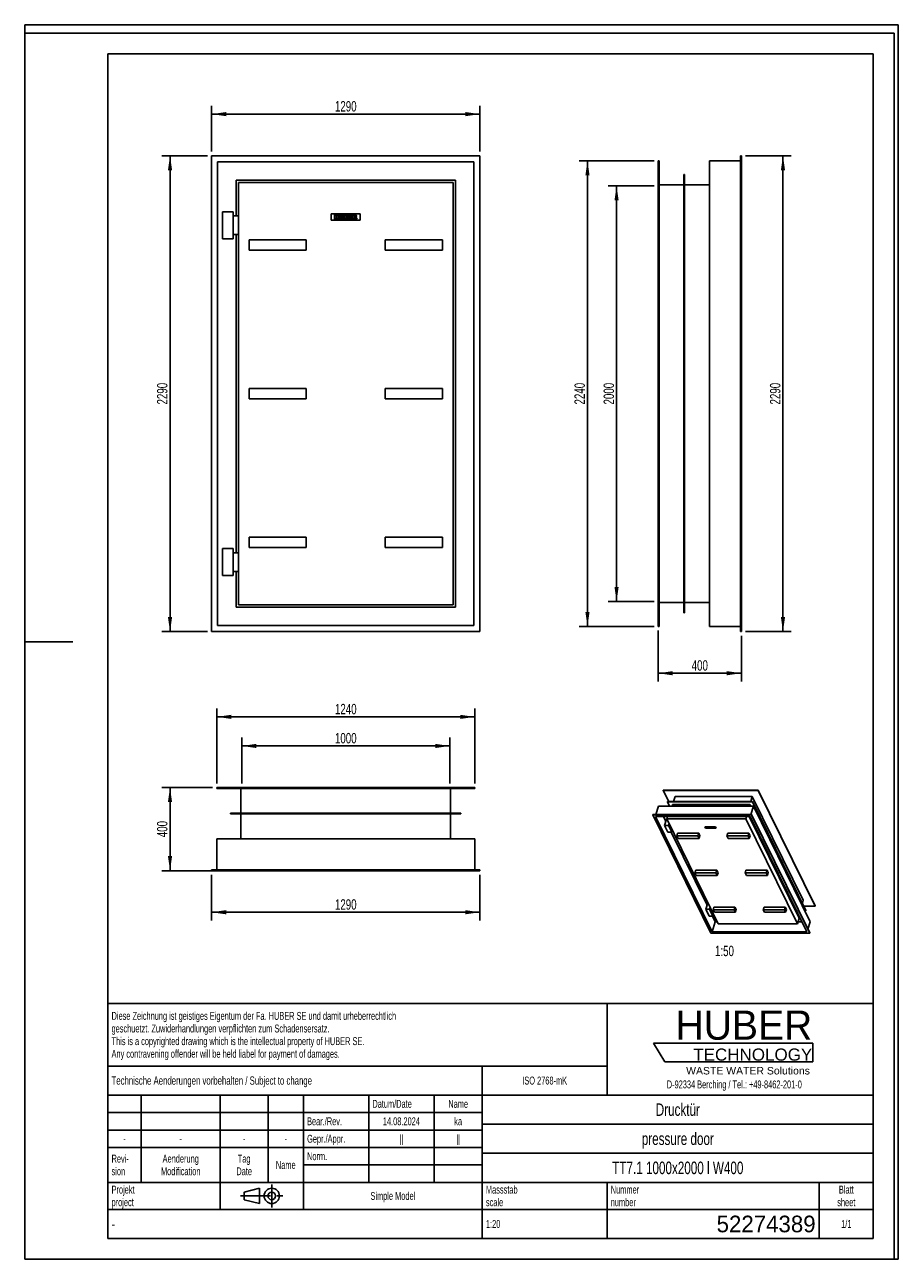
# Model space of a CAD drawing. Header units: millimetres. Extents: x 0 to 4200, y 0 to 5940.
import ezdxf

# ---------------------------------------------------------------- set-up
doc = ezdxf.new("R2010")
doc.units = ezdxf.units.MM
doc.header["$LTSCALE"] = 387.2
doc.linetypes.add('CENTER', pattern=[0.6, 0.375, -0.075, 0.075, -0.075])
doc.layers.get('0').update_dxf_attribs({"linetype": 'CONTINUOUS'})
for name, color, linetype in [('007_CURVES', 7, 'CONTINUOUS'), ('050_DIMENSIONING', 7, 'CONTINUOUS'), ('052_SYMBOLS', 7, 'CONTINUOUS'), ('053_NOTES', 7, 'CONTINUOUS'), ('HUBER_Logo_BL0', 7, 'CONTINUOUS')]:
    doc.layers.add(name, color=color, linetype=linetype)
doc.styles.get("Standard").update_dxf_attribs({"font": 'txt', "width": 0.7})
doc.styles.add('TEXTSTYLE_2', font='txt')
doc.styles.add('TEXTSTYLE_3', font='arial.ttf')
doc.styles.add('TEXTSTYLE_4', font='txt', dxfattribs={"width": 0.8})
doc.styles.add('TEXTSTYLE_5', font='txt')
doc.dimstyles.new('DIMSTYLE_1', dxfattribs={"dimtxt": 50, "dimasz": 70, "dimexe": 2, "dimexo": 1, "dimtad": 1, "dimdec": 1, "dimtxsty": 'Standard', "dimblk": '_FILLED', "dimblk1": '_FILLED', "dimblk2": '_FILLED', "dimcen": 0.09, "dimazin": 2, "dimtp": 0.8, "dimtm": 0.8, "dimtfac": 1, "dimtdec": 1, "dimtofl": 0, "dimtmove": 0, "dimatfit": 3, "dimldrblk": '_FILLED', "dimfxl": 1, "dimtolj": 1, "dimarcsym": 0})
doc.dimstyles.new('DIMSTYLE_2', dxfattribs={"dimtxt": 50, "dimasz": 70, "dimexe": 2, "dimexo": 1, "dimtad": 1, "dimdec": 1, "dimtxsty": 'Standard', "dimblk": '_FILLED', "dimblk1": '_FILLED', "dimblk2": '_FILLED', "dimcen": 0.09, "dimazin": 2, "dimtp": 1.2, "dimtm": 1.2, "dimtfac": 1, "dimtdec": 1, "dimtofl": 0, "dimtmove": 0, "dimatfit": 3, "dimldrblk": '_FILLED', "dimfxl": 1, "dimtolj": 1, "dimarcsym": 0})
doc.dimstyles.new('DIMSTYLE_3', dxfattribs={"dimtxt": 50, "dimasz": 70, "dimexe": 2, "dimexo": 1, "dimtad": 1, "dimdec": 1, "dimtxsty": 'Standard', "dimblk": '_FILLED', "dimblk1": '_FILLED', "dimblk2": '_FILLED', "dimcen": 0.09, "dimazin": 2, "dimtp": 0.5, "dimtm": 0.5, "dimtfac": 1, "dimtdec": 1, "dimtofl": 0, "dimtmove": 0, "dimatfit": 3, "dimldrblk": '_FILLED', "dimfxl": 1, "dimtolj": 1, "dimarcsym": 0})
doc.dimstyles.new('DIMSTYLE_4', dxfattribs={"dimtxt": 50, "dimasz": 70, "dimexe": 2, "dimexo": 1, "dimtad": 1, "dimdec": 1, "dimtxsty": 'Standard', "dimblk": '_FILLED', "dimblk1": '_FILLED', "dimblk2": '_FILLED', "dimcen": 0.09, "dimazin": 2, "dimtp": 2, "dimtm": 2, "dimtfac": 1, "dimtdec": 1, "dimtofl": 0, "dimtmove": 0, "dimatfit": 3, "dimldrblk": '_FILLED', "dimfxl": 1, "dimtolj": 1, "dimarcsym": 0})

# ---------------------------------------------------------------- blocks, each defined once
blk = doc.blocks.new('HUBER_LOGO_BL0', base_point=(3411.6, 1009.5))
at = {"layer": 'HUBER_Logo_BL0', "color": 5, "linetype": 'Continuous'}
for p, q in [((3788.5, 1040.5), (3023.5, 1040.5)), ((3023.5, 1040.5), (3077.5, 950.5)), ((3788.5, 1040.5), (3788.5, 950.5)), ((3077.5, 950.5), (3788.5, 950.5))]:
    blk.add_line(p, q, dxfattribs=at)
at = {"layer": 'HUBER_Logo_BL0', "color": 2, "linetype": 'Continuous', "attachment_point": 3, "line_spacing_factor": 0.78}
for s, insert, char_height, width, style in [('HUBER\\P\\fArial;\\H58.5;TECHNOLOGY ', (3786.3, 1196.7), 140.4, 775.343, 'TEXTSTYLE_2'), ('WASTE WATER Solutions', (3775.2, 925.3), 36, 594.067, 'TEXTSTYLE_3')]:
    blk.add_mtext(s, dxfattribs=dict(at, insert=insert, char_height=char_height, width=width, style=style))
at = {"layer": 'HUBER_Logo_BL0', "color": 2, "linetype": 'Continuous', "insert": (3411.6, 860.4), "char_height": 38, "width": 1621.786, "attachment_point": 2, "line_spacing_factor": 0.96}
blk.add_mtext('D-92334 Berching / Tel.: +49-8462-201-0', dxfattribs=at)
blk = doc.blocks.new('_FILLED')
at = {"color": 0, "linetype": 'ByBlock'}
blk.add_solid([(0, 0), (-1, 0.143), (-1, -0.143)], dxfattribs=at)
blk = doc.blocks.new('*D1')
at = {"layer": '050_DIMENSIONING', "color": 2, "linetype": 'Continuous', "transparency": 16777216}
for p, q in [((1043.6, 2289.8), (1043.6, 2509.8)), ((2043.6, 2289.8), (2043.6, 2509.8)), ((1043.6, 2469.8), (1543.6, 2469.8)), ((2043.6, 2469.8), (1543.6, 2469.8))]:
    blk.add_line(p, q, dxfattribs=at)
at = {"layer": '050_DIMENSIONING', "color": 2, "linetype": 'Continuous', "transparency": 16777216, "xscale": 70, "yscale": 70, "zscale": 70, "rotation": 180}
blk.add_blockref('_FILLED', (1043.6, 2469.8), dxfattribs=at)
at = {"layer": '050_DIMENSIONING', "color": 2, "linetype": 'Continuous', "transparency": 16777216, "xscale": 70, "yscale": 70, "zscale": 70}
blk.add_blockref('_FILLED', (2043.6, 2469.8), dxfattribs=at)
at = {"layer": '050_DIMENSIONING', "color": 2, "linetype": 'Continuous', "transparency": 16777216, "insert": (1543.6, 2532.3), "char_height": 50, "width": 219.643, "attachment_point": 2, "line_spacing_factor": 0.9}
blk.add_mtext('1000', dxfattribs=at)
blk = doc.blocks.new('*D2')
at = {"layer": '050_DIMENSIONING', "color": 2, "linetype": 'Continuous', "transparency": 16777216}
for p, q in [((898.6, 1849.8), (898.6, 1629.8)), ((2188.6, 1849.8), (2188.6, 1629.8)), ((898.6, 1669.8), (1543.6, 1669.8)), ((2188.6, 1669.8), (1543.6, 1669.8))]:
    blk.add_line(p, q, dxfattribs=at)
at = {"layer": '050_DIMENSIONING', "color": 2, "linetype": 'Continuous', "transparency": 16777216, "xscale": 70, "yscale": 70, "zscale": 70, "rotation": 180}
blk.add_blockref('_FILLED', (898.6, 1669.8), dxfattribs=at)
at = {"layer": '050_DIMENSIONING', "color": 2, "linetype": 'Continuous', "transparency": 16777216, "xscale": 70, "yscale": 70, "zscale": 70}
blk.add_blockref('_FILLED', (2188.6, 1669.8), dxfattribs=at)
at = {"layer": '050_DIMENSIONING', "color": 2, "linetype": 'Continuous', "transparency": 16777216, "insert": (1543.6, 1732.3), "char_height": 50, "width": 219.643, "attachment_point": 2, "line_spacing_factor": 0.9}
blk.add_mtext('1290', dxfattribs=at)
blk = doc.blocks.new('*D3')
at = {"layer": '050_DIMENSIONING', "color": 2, "linetype": 'Continuous', "transparency": 16777216}
for p, q in [((903.6, 2269.8), (658.6, 2269.8)), ((698.6, 2269.8), (698.6, 2069.8)), ((698.6, 1869.8), (698.6, 2069.8)), ((1058.6, 1869.8), (658.6, 1869.8))]:
    blk.add_line(p, q, dxfattribs=at)
at = {"layer": '050_DIMENSIONING', "color": 2, "linetype": 'Continuous', "transparency": 16777216, "xscale": 70, "yscale": 70, "zscale": 70}
for p, rotation in [((698.6, 2269.8), 90), ((698.6, 1869.8), 270)]:
    blk.add_blockref('_FILLED', p, dxfattribs=dict(at, rotation=rotation))
at = {"layer": '050_DIMENSIONING', "color": 2, "linetype": 'Continuous', "transparency": 16777216, "insert": (636.1, 2069.8), "char_height": 50, "width": 176.786, "attachment_point": 2, "rotation": 90, "line_spacing_factor": 0.9}
blk.add_mtext('400', dxfattribs=at)
blk = doc.blocks.new('*D4')
at = {"layer": '050_DIMENSIONING', "color": 2, "linetype": 'Continuous', "transparency": 16777216}
for p, q in [((3045.6, 3024.8), (3045.6, 2779.8)), ((3445.6, 2999.8), (3445.6, 2779.8)), ((3045.6, 2819.8), (3245.6, 2819.8)), ((3445.6, 2819.8), (3245.6, 2819.8))]:
    blk.add_line(p, q, dxfattribs=at)
at = {"layer": '050_DIMENSIONING', "color": 2, "linetype": 'Continuous', "transparency": 16777216, "xscale": 70, "yscale": 70, "zscale": 70, "rotation": 180}
blk.add_blockref('_FILLED', (3045.6, 2819.8), dxfattribs=at)
at = {"layer": '050_DIMENSIONING', "color": 2, "linetype": 'Continuous', "transparency": 16777216, "xscale": 70, "yscale": 70, "zscale": 70}
blk.add_blockref('_FILLED', (3445.6, 2819.8), dxfattribs=at)
at = {"layer": '050_DIMENSIONING', "color": 2, "linetype": 'Continuous', "transparency": 16777216, "insert": (3245.6, 2882.3), "char_height": 50, "width": 176.786, "attachment_point": 2, "line_spacing_factor": 0.9}
blk.add_mtext('400', dxfattribs=at)
blk = doc.blocks.new('*D5')
at = {"layer": '050_DIMENSIONING', "color": 2, "linetype": 'Continuous', "transparency": 16777216}
for p, q in [((3025.6, 5164.8), (2805.6, 5164.8)), ((2845.6, 5164.8), (2845.6, 4164.8)), ((2845.6, 3164.8), (2845.6, 4164.8)), ((3025.6, 3164.8), (2805.6, 3164.8))]:
    blk.add_line(p, q, dxfattribs=at)
at = {"layer": '050_DIMENSIONING', "color": 2, "linetype": 'Continuous', "transparency": 16777216, "xscale": 70, "yscale": 70, "zscale": 70}
for p, rotation in [((2845.6, 5164.8), 90), ((2845.6, 3164.8), 270)]:
    blk.add_blockref('_FILLED', p, dxfattribs=dict(at, rotation=rotation))
at = {"layer": '050_DIMENSIONING', "color": 2, "linetype": 'Continuous', "transparency": 16777216, "insert": (2783.1, 4164.8), "char_height": 50, "width": 235.714, "attachment_point": 2, "rotation": 90, "line_spacing_factor": 0.9}
blk.add_mtext('2000', dxfattribs=at)
blk = doc.blocks.new('*D6')
at = {"layer": '050_DIMENSIONING', "color": 2, "linetype": 'Continuous', "transparency": 16777216}
for p, q in [((878.6, 5309.8), (658.6, 5309.8)), ((698.6, 5309.8), (698.6, 4164.8)), ((698.6, 3019.8), (698.6, 4164.8)), ((878.6, 3019.8), (658.6, 3019.8))]:
    blk.add_line(p, q, dxfattribs=at)
at = {"layer": '050_DIMENSIONING', "color": 2, "linetype": 'Continuous', "transparency": 16777216, "xscale": 70, "yscale": 70, "zscale": 70}
for p, rotation in [((698.6, 5309.8), 90), ((698.6, 3019.8), 270)]:
    blk.add_blockref('_FILLED', p, dxfattribs=dict(at, rotation=rotation))
at = {"layer": '050_DIMENSIONING', "color": 2, "linetype": 'Continuous', "transparency": 16777216, "insert": (636.1, 4164.8), "char_height": 50, "width": 235.714, "attachment_point": 2, "rotation": 90, "line_spacing_factor": 0.9}
blk.add_mtext('2290', dxfattribs=at)
blk = doc.blocks.new('*D7')
at = {"layer": '050_DIMENSIONING', "color": 2, "linetype": 'Continuous', "transparency": 16777216}
for p, q in [((898.6, 5329.8), (898.6, 5549.8)), ((2188.6, 5329.8), (2188.6, 5549.8)), ((898.6, 5509.8), (1543.6, 5509.8)), ((2188.6, 5509.8), (1543.6, 5509.8))]:
    blk.add_line(p, q, dxfattribs=at)
at = {"layer": '050_DIMENSIONING', "color": 2, "linetype": 'Continuous', "transparency": 16777216, "xscale": 70, "yscale": 70, "zscale": 70, "rotation": 180}
blk.add_blockref('_FILLED', (898.6, 5509.8), dxfattribs=at)
at = {"layer": '050_DIMENSIONING', "color": 2, "linetype": 'Continuous', "transparency": 16777216, "xscale": 70, "yscale": 70, "zscale": 70}
blk.add_blockref('_FILLED', (2188.6, 5509.8), dxfattribs=at)
at = {"layer": '050_DIMENSIONING', "color": 2, "linetype": 'Continuous', "transparency": 16777216, "insert": (1543.6, 5572.3), "char_height": 50, "width": 219.643, "attachment_point": 2, "line_spacing_factor": 0.9}
blk.add_mtext('1290', dxfattribs=at)
blk = doc.blocks.new('*D8')
at = {"layer": '050_DIMENSIONING', "color": 2, "linetype": 'Continuous', "transparency": 16777216}
for p, q in [((3025.6, 5284.8), (2665.6, 5284.8)), ((2705.6, 5284.8), (2705.6, 4164.8)), ((2705.6, 3044.8), (2705.6, 4164.8)), ((3025.6, 3044.8), (2665.6, 3044.8))]:
    blk.add_line(p, q, dxfattribs=at)
at = {"layer": '050_DIMENSIONING', "color": 2, "linetype": 'Continuous', "transparency": 16777216, "xscale": 70, "yscale": 70, "zscale": 70}
for p, rotation in [((2705.6, 5284.8), 90), ((2705.6, 3044.8), 270)]:
    blk.add_blockref('_FILLED', p, dxfattribs=dict(at, rotation=rotation))
at = {"layer": '050_DIMENSIONING', "color": 2, "linetype": 'Continuous', "transparency": 16777216, "insert": (2643.1, 4164.8), "char_height": 50, "width": 235.714, "attachment_point": 2, "rotation": 90, "line_spacing_factor": 0.9}
blk.add_mtext('2240', dxfattribs=at)
blk = doc.blocks.new('*D9')
at = {"layer": '050_DIMENSIONING', "color": 2, "linetype": 'Continuous', "transparency": 16777216}
for p, q in [((923.6, 2289.8), (923.6, 2649.8)), ((2163.6, 2289.8), (2163.6, 2649.8)), ((923.6, 2609.8), (1543.6, 2609.8)), ((2163.6, 2609.8), (1543.6, 2609.8))]:
    blk.add_line(p, q, dxfattribs=at)
at = {"layer": '050_DIMENSIONING', "color": 2, "linetype": 'Continuous', "transparency": 16777216, "xscale": 70, "yscale": 70, "zscale": 70, "rotation": 180}
blk.add_blockref('_FILLED', (923.6, 2609.8), dxfattribs=at)
at = {"layer": '050_DIMENSIONING', "color": 2, "linetype": 'Continuous', "transparency": 16777216, "xscale": 70, "yscale": 70, "zscale": 70}
blk.add_blockref('_FILLED', (2163.6, 2609.8), dxfattribs=at)
at = {"layer": '050_DIMENSIONING', "color": 2, "linetype": 'Continuous', "transparency": 16777216, "insert": (1543.6, 2672.3), "char_height": 50, "width": 219.643, "attachment_point": 2, "line_spacing_factor": 0.9}
blk.add_mtext('1240', dxfattribs=at)
blk = doc.blocks.new('*D10')
at = {"layer": '050_DIMENSIONING', "color": 2, "linetype": 'Continuous', "transparency": 16777216}
for p, q in [((3465.6, 5309.8), (3685.6, 5309.8)), ((3645.6, 5309.8), (3645.6, 4164.8)), ((3645.6, 3019.8), (3645.6, 4164.8)), ((3465.6, 3019.8), (3685.6, 3019.8))]:
    blk.add_line(p, q, dxfattribs=at)
at = {"layer": '050_DIMENSIONING', "color": 2, "linetype": 'Continuous', "transparency": 16777216, "xscale": 70, "yscale": 70, "zscale": 70}
for p, rotation in [((3645.6, 5309.8), 90), ((3645.6, 3019.8), 270)]:
    blk.add_blockref('_FILLED', p, dxfattribs=dict(at, rotation=rotation))
at = {"layer": '050_DIMENSIONING', "color": 2, "linetype": 'Continuous', "transparency": 16777216, "insert": (3583.1, 4164.8), "char_height": 50, "width": 235.714, "attachment_point": 2, "rotation": 90, "line_spacing_factor": 0.9}
blk.add_mtext('2290', dxfattribs=at)
blk = doc.blocks.new('PROJEKTIONSMETHODE_1_BL1', base_point=(1140, 305))
at = {"color": 2, "linetype": 'CENTER'}
for p, q in [((1187.7, 360), (1187.7, 250)), ((1037.3, 305), (1242.7, 305))]:
    blk.add_line(p, q, dxfattribs=at)
at = {"color": 2, "linetype": 'Continuous'}
for p, q in [((1055.7, 323.3), (1129, 341.7)), ((1055.7, 286.7), (1055.7, 323.3)), ((1129, 268.3), (1129, 341.7)), ((1055.7, 286.7), (1129, 268.3))]:
    blk.add_line(p, q, dxfattribs=at)
for radius in [36.7, 18.3]:
    blk.add_circle((1187.7, 305), radius, dxfattribs=at)
blk = doc.blocks.new('*T13')
at = {"color": 3, "linetype": 'Continuous'}
for p, q in [((0, 0), (3680, 0)), ((0, 0), (0, -1130)), ((2400, 0), (2400, -440)), ((3680, 0), (3680, -1130)), ((0, -300), (2400, -300)), ((1800, -300), (1800, -1130)), ((0, -440), (3680, -440)), ((160, -440), (160, -860)), ((540, -440), (540, -990)), ((770, -440), (770, -860)), ((940, -440), (940, -990)), ((1254, -440), (1254, -860)), ((1568, -440), (1568, -860)), ((0, -524), (1800, -524)), ((1800, -580), (3680, -580)), ((0, -608), (1800, -608)), ((0, -692), (1800, -692)), ((1800, -720), (3680, -720)), ((940, -776), (1800, -776)), ((0, -860), (3680, -860)), ((2400, -860), (2400, -1130)), ((3420, -860), (3420, -1130)), ((0, -990), (3680, -990)), ((0, -1130), (3680, -1130))]:
    blk.add_line(p, q, dxfattribs=at)
at = {"layer": '052_SYMBOLS', "color": 2, "linetype": 'Continuous', "line_spacing_factor": 0.96}
for s, insert, char_height, width, attachment_point in [('Diese Zeichnung ist geistiges Eigentum der Fa. HUBER SE und damit urheberrechtlich \\Pgeschuetzt. Zuwiderhandlungen verpflichten zum Schadensersatz.\\PThis is a copyrighted drawing which is the intellectual property of HUBER SE.\\PAny contravening offender will be held liabel for payment of damages.', (17.5, -39.8), 38, 4429.714, 1), ('Technische Aenderungen vorbehalten / Subject to change', (17.5, -350), 40, 3049.524, 1), ('ISO 2768-mK', (2100, -351), 38, 665.905, 2), ('Datum/Date', (1271.5, -463), 38, 584.476, 1), ('Name', (1684, -463), 38, 253.333, 2), ('Drucktür', (2740, -480), 60, 686.857, 2), ('Bear./Rev.', (957.5, -547), 38, 544.667, 1), ('14.08.2024', (1411, -547), 38, 562.762, 2), ('ka', (1684, -547), 38, 123.048, 2), ('-', (80, -631), 38, 68.762, 2), ('-', (350, -631), 38, 68.762, 2), ('-', (655, -631), 38, 68.762, 2), ('-', (855, -631), 38, 68.762, 2), ('Gepr./Appr.', (957.5, -631), 38, 598.952, 1), ('||', (1411, -631), 38, 101.333, 2), ('||', (1684, -631), 38, 101.333, 2), ('pressure door', (2740, -620), 60, 1120, 2), ('Revi-\\Psion', (17.5, -726.6), 38, 276.857, 1), ('Aenderung\\PModification', (350, -726.6), 38, 606.19, 2), ('Tag\\PDate', (655, -726.6), 38, 235.238, 2), ('Name', (855, -757), 38, 253.333, 2), ('Norm. ', (957.5, -715), 38, 351.048, 1), ('TT7.1 1000x2000 l W400', (2740, -760), 60, 2062.857, 2), ('Projekt\\Pproject', (17.5, -875.6), 38, 367.333, 1), ('Massstab\\Pscale', (1817.5, -875.6), 38, 448.762, 1), ('Nummer\\Pnumber', (2417.5, -875.6), 38, 372.762, 1), ('Blatt\\Psheet', (3550, -875.6), 38, 275.048, 2), ('Simple Model', (1370, -906), 38, 656.857, 2), ('1:20', (1817.5, -1041), 38, 204.476, 1), ('1/1', (3550, -1041), 38, 159.238, 2)]:
    blk.add_mtext(s, dxfattribs=dict(at, insert=insert, char_height=char_height, width=width, attachment_point=attachment_point))
for s, insert, char_height, width, attachment_point, style in [('-', (17.5, -1035), 50, 36.667, 1, 'TEXTSTYLE_4'), ('52274389', (3402.5, -1020), 80, 1186.667, 3, 'TEXTSTYLE_5')]:
    blk.add_mtext(s, dxfattribs=dict(at, insert=insert, char_height=char_height, width=width, attachment_point=attachment_point, style=style))

msp = doc.modelspace()

# ---------------------------------------------------------------- linework, layer by layer
at = {"color": 7, "linetype": 'Continuous'}
for p, q in [((0, 5940), (4200, 5940)), ((0, 0), (0, 5940)), ((0, 5940), (4200, 5940)), ((0, 0), (0, 5940)), ((4200, 0), (4200, 5940)), ((4200, 0), (4200, 5940)), ((898.57, 5309.79), (898.57, 3019.79)), ((2188.57, 5309.79), (898.57, 5309.79)), ((2188.57, 3019.79), (2188.57, 5309.79)), ((3445.61, 5309.79), (3441.61, 5309.79)), ((3441.61, 5309.79), (3441.61, 3019.79)), ((3445.61, 5309.79), (3445.61, 3019.79)), ((927.57, 5280.79), (927.57, 3048.79)), ((2159.57, 5280.79), (927.57, 5280.79)), ((2159.57, 3048.79), (2159.57, 5280.79)), ((3045.61, 3044.79), (3045.61, 5284.79)), ((3049.61, 5284.79), (3045.61, 5284.79)), ((3049.61, 3044.79), (3049.61, 5284.79)), ((3441.61, 5284.79), (3291.61, 5284.79)), ((3291.61, 5284.79), (3291.61, 3044.79)), ((1016.57, 5191.79), (1016.57, 5019.79)), ((2070.57, 5191.79), (1016.57, 5191.79)), ((1027.57, 5180.79), (1027.57, 3148.79)), ((2059.57, 5180.79), (1027.57, 5180.79)), ((2059.57, 3148.79), (2059.57, 5180.79)), ((2070.57, 3137.79), (2070.57, 5191.79)), ((3168.61, 5168.79), (3049.61, 5168.79)), ((3172.61, 5218.79), (3168.61, 5218.79)), ((3168.61, 5218.79), (3168.61, 3110.79)), ((3172.61, 3110.79), (3172.61, 5218.79)), ((3291.61, 5168.79), (3172.61, 5168.79)), ((1001.57, 5039.79), (951.57, 5039.79)), ((951.57, 5039.79), (951.57, 4909.79)), ((1001.57, 4909.79), (1001.57, 5039.79)), ((1001.57, 5019.79), (1027.57, 5019.79)), ((951.57, 4909.79), (1001.57, 4909.79)), ((1001.57, 4929.79), (1027.57, 4929.79)), ((1016.57, 4929.79), (1016.57, 3399.79)), ((1078.57, 4854.79), (1078.57, 4904.79)), ((1078.57, 4904.79), (1353.57, 4904.79)), ((1353.57, 4854.79), (1353.57, 4904.79)), ((1733.57, 4854.79), (1733.57, 4904.79)), ((1733.57, 4904.79), (2008.57, 4904.79)), ((2008.57, 4854.79), (2008.57, 4904.79)), ((1078.57, 4854.79), (1353.57, 4854.79)), ((1733.57, 4854.79), (2008.57, 4854.79)), ((1078.57, 4189.79), (1078.57, 4139.79)), ((1353.57, 4189.79), (1078.57, 4189.79)), ((1353.57, 4139.79), (1353.57, 4189.79)), ((2008.57, 4189.79), (1733.57, 4189.79)), ((1733.57, 4189.79), (1733.57, 4139.79)), ((2008.57, 4139.79), (2008.57, 4189.79)), ((1078.57, 4139.79), (1353.57, 4139.79)), ((1733.57, 4139.79), (2008.57, 4139.79)), ((1078.57, 3474.79), (1078.57, 3424.79)), ((1353.57, 3474.79), (1078.57, 3474.79)), ((1353.57, 3424.79), (1353.57, 3474.79)), ((2008.57, 3474.79), (1733.57, 3474.79)), ((1733.57, 3474.79), (1733.57, 3424.79)), ((2008.57, 3424.79), (2008.57, 3474.79)), ((1001.57, 3419.79), (951.57, 3419.79)), ((951.57, 3419.79), (951.57, 3289.79)), ((1001.57, 3289.79), (1001.57, 3419.79)), ((1001.57, 3399.79), (1027.57, 3399.79)), ((1078.57, 3424.79), (1353.57, 3424.79)), ((1733.57, 3424.79), (2008.57, 3424.79)), ((951.57, 3289.79), (1001.57, 3289.79)), ((1001.57, 3309.79), (1027.57, 3309.79)), ((1016.57, 3309.79), (1016.57, 3137.79)), ((1027.57, 3148.79), (2059.57, 3148.79)), ((3049.61, 3160.79), (3168.61, 3160.79)), ((3172.61, 3160.79), (3291.61, 3160.79)), ((1016.57, 3137.79), (2070.57, 3137.79)), ((3168.61, 3110.79), (3172.61, 3110.79)), ((927.57, 3048.79), (2159.57, 3048.79)), ((3045.61, 3044.79), (3049.61, 3044.79)), ((3291.61, 3044.79), (3441.61, 3044.79)), ((898.57, 3019.79), (2188.57, 3019.79)), ((3445.61, 3019.79), (3441.61, 3019.79)), ((923.57, 2269.79), (2163.57, 2269.79)), ((923.57, 2265.79), (923.57, 2269.79)), ((923.57, 2265.79), (2163.57, 2265.79)), ((1039.57, 2146.79), (1039.57, 2265.79)), ((2047.57, 2146.79), (2047.57, 2265.79)), ((2163.57, 2265.79), (2163.57, 2269.79)), ((3069.88, 2256.05), (3070.26, 2257.31)), ((3070.26, 2257.31), (3527.11, 2257.31)), ((3526.72, 2256.05), (3527.11, 2257.31)), ((3800.43, 1700.35), (3527.11, 2257.31)), ((3096.23, 2202.36), (3069.88, 2256.05)), ((3069.88, 2256.05), (3526.72, 2256.05)), ((3090.34, 2201.1), (3090.72, 2202.36)), ((3100.58, 2180.23), (3090.34, 2201.1)), ((3090.34, 2201.1), (3498.55, 2201.1)), ((3090.72, 2202.36), (3498.94, 2202.36)), ((3119.09, 2202.36), (3126.77, 2227.21)), ((3126.77, 2227.21), (3498.14, 2227.21)), ((3490.46, 2202.36), (3498.14, 2227.21)), ((3743.15, 1727.93), (3498.14, 2227.21)), ((3498.55, 2201.1), (3498.94, 2202.36)), ((3498.55, 2201.1), (3755.76, 1676.96)), ((3756.15, 1678.22), (3498.94, 2202.36)), ((3526.72, 2256.05), (3800.04, 1699.09)), ((989.57, 2142.79), (989.57, 2146.79)), ((989.57, 2146.79), (2097.57, 2146.79)), ((989.57, 2142.79), (2097.57, 2142.79)), ((1039.57, 2023.79), (1039.57, 2142.79)), ((2047.57, 2023.79), (2047.57, 2142.79)), ((2097.57, 2142.79), (2097.57, 2146.79)), ((3019.27, 2138.19), (3019.66, 2139.44)), ((3494.93, 2139.44), (3019.66, 2139.44)), ((3033.84, 2139.44), (3046.44, 2180.23)), ((3046.44, 2180.23), (3503.29, 2180.23)), ((3112.25, 2180.23), (3114.86, 2188.67)), ((3114.86, 2188.67), (3486.23, 2188.67)), ((3483.62, 2180.23), (3486.23, 2188.67)), ((3490.37, 2180.23), (3486.23, 2188.67)), ((3490.69, 2139.44), (3503.29, 2180.23)), ((3494.54, 2138.19), (3494.93, 2139.44)), ((3774.34, 1570.05), (3494.93, 2139.44)), ((3776.61, 1623.27), (3503.29, 2180.23)), ((3019.27, 2138.19), (3298.69, 1568.8)), ((3494.54, 2138.19), (3019.27, 2138.19)), ((3487.39, 2130.98), (3033.49, 2130.98)), ((3033.49, 2130.98), (3305.84, 1576.01)), ((3071.08, 2130.98), (3082.85, 2107)), ((3086.27, 2118.06), (3076.58, 2086.72)), ((3076.58, 2086.72), (3092.45, 2054.4)), ((3095, 2086.72), (3076.58, 2086.72)), ((3086.95, 2118.06), (3086.27, 2118.06)), ((3090.22, 2130.98), (3086.51, 2118.96)), ((3086.51, 2118.96), (3334.45, 1613.72)), ((3466.72, 2118.96), (3086.51, 2118.96)), ((3097.83, 2095.88), (3095, 2086.72)), ((3110.87, 2054.4), (3095, 2086.72)), ((3100.28, 2090.91), (3097.93, 2083.32)), ((3097.93, 2083.32), (3104, 2083.32)), ((3097.93, 2083.32), (3108.91, 2060.94)), ((3470.44, 2130.98), (3466.72, 2118.96)), ((3714.66, 1613.72), (3466.72, 2118.96)), ((3723.28, 1641.61), (3483.13, 2130.98)), ((3728.67, 1638.87), (3487.18, 2130.98)), ((3759.73, 1576.01), (3487.39, 2130.98)), ((3773.96, 1568.8), (3494.54, 2138.19)), ((923.57, 1873.79), (923.57, 2023.79)), ((923.57, 2023.79), (2163.57, 2023.79)), ((2163.57, 1873.79), (2163.57, 2023.79)), ((3092.45, 2054.4), (3110.87, 2054.4)), ((3108.66, 2054.4), (3280.52, 1704.2)), ((3108.91, 2060.94), (3114.98, 2060.94)), ((3112.89, 2060.94), (3110.87, 2054.4)), ((3138.97, 2050.34), (3135, 2037.49)), ((3141.11, 2025.06), (3135, 2037.49)), ((3135, 2037.49), (3236.32, 2037.49)), ((3138.97, 2050.34), (3240.29, 2050.34)), ((3141.11, 2025.06), (3242.42, 2025.06)), ((3236.32, 2037.49), (3240.29, 2050.34)), ((3242.42, 2025.06), (3236.32, 2037.49)), ((3246.39, 2037.91), (3240.29, 2050.34)), ((3242.42, 2025.06), (3246.39, 2037.91)), ((3380.29, 2050.34), (3376.32, 2037.49)), ((3382.42, 2025.06), (3376.32, 2037.49)), ((3376.32, 2037.49), (3477.64, 2037.49)), ((3380.29, 2050.34), (3481.61, 2050.34)), ((3382.42, 2025.06), (3483.74, 2025.06)), ((3477.64, 2037.49), (3481.61, 2050.34)), ((3483.74, 2025.06), (3477.64, 2037.49)), ((3487.71, 2037.91), (3481.61, 2050.34)), ((3483.74, 2025.06), (3487.71, 2037.91)), ((898.57, 1869.79), (898.57, 1873.79)), ((2188.57, 1873.79), (898.57, 1873.79)), ((2188.57, 1869.79), (898.57, 1869.79)), ((2188.57, 1869.79), (2188.57, 1873.79)), ((3226.22, 1872.56), (3222.25, 1859.71)), ((3222.25, 1859.71), (3228.35, 1847.28)), ((3323.56, 1859.71), (3222.25, 1859.71)), ((3327.53, 1872.56), (3226.22, 1872.56)), ((3228.35, 1847.28), (3329.66, 1847.28)), ((3327.53, 1872.56), (3323.56, 1859.71)), ((3329.66, 1847.28), (3323.56, 1859.71)), ((3333.63, 1860.12), (3327.53, 1872.56)), ((3333.63, 1860.12), (3329.66, 1847.28)), ((3467.53, 1872.56), (3463.56, 1859.71)), ((3463.56, 1859.71), (3469.67, 1847.28)), ((3564.88, 1859.71), (3463.56, 1859.71)), ((3568.85, 1872.56), (3467.53, 1872.56)), ((3469.67, 1847.28), (3570.98, 1847.28)), ((3568.85, 1872.56), (3564.88, 1859.71)), ((3570.98, 1847.28), (3564.88, 1859.71)), ((3574.95, 1860.12), (3568.85, 1872.56)), ((3574.95, 1860.12), (3570.98, 1847.28)), ((3743.15, 1727.93), (3738.74, 1713.68)), ((3283.93, 1715.25), (3274.25, 1683.92)), ((3274.25, 1683.92), (3290.11, 1651.6)), ((3292.67, 1683.92), (3274.25, 1683.92)), ((3284.62, 1715.25), (3283.93, 1715.25)), ((3295.5, 1693.08), (3292.67, 1683.92)), ((3308.53, 1651.6), (3292.67, 1683.92)), ((3297.94, 1688.11), (3295.6, 1680.51)), ((3295.6, 1680.51), (3306.58, 1658.14)), ((3295.6, 1680.51), (3301.67, 1680.51)), ((3313.46, 1694.78), (3309.49, 1681.93)), ((3309.49, 1681.93), (3315.59, 1669.5)), ((3410.81, 1681.93), (3309.49, 1681.93)), ((3414.78, 1694.78), (3313.46, 1694.78)), ((3315.59, 1669.5), (3416.91, 1669.5)), ((3414.78, 1694.78), (3410.81, 1681.93)), ((3416.91, 1669.5), (3410.81, 1681.93)), ((3420.88, 1682.34), (3414.78, 1694.78)), ((3420.88, 1682.34), (3416.91, 1669.5)), ((3554.78, 1694.78), (3550.81, 1681.93)), ((3550.81, 1681.93), (3556.91, 1669.5)), ((3652.12, 1681.93), (3550.81, 1681.93)), ((3656.09, 1694.78), (3554.78, 1694.78)), ((3556.91, 1669.5), (3658.22, 1669.5)), ((3656.09, 1694.78), (3652.12, 1681.93)), ((3658.22, 1669.5), (3652.12, 1681.93)), ((3662.19, 1682.34), (3656.09, 1694.78)), ((3662.19, 1682.34), (3658.22, 1669.5)), ((3745.9, 1699.09), (3800.04, 1699.09)), ((3750.26, 1676.96), (3755.76, 1676.96)), ((3756.15, 1678.22), (3755.76, 1676.96)), ((3800.43, 1700.35), (3800.04, 1699.09)), ((3290.11, 1651.6), (3308.53, 1651.6)), ((3305.84, 1576.01), (3320.36, 1623.01)), ((3306.33, 1651.6), (3320.36, 1623.01)), ((3306.58, 1658.14), (3312.65, 1658.14)), ((3310.56, 1658.14), (3308.53, 1651.6)), ((3320.36, 1623.01), (3329.89, 1623.01)), ((3334.45, 1613.72), (3714.66, 1613.72)), ((3723.28, 1641.61), (3714.66, 1613.72)), ((3717.53, 1623.01), (3736.67, 1623.01)), ((3722.43, 1638.87), (3728.67, 1638.87)), ((3728.76, 1639.14), (3728.67, 1638.87)), ((3776.61, 1623.27), (3765.64, 1587.78)), ((3298.69, 1568.8), (3773.96, 1568.8)), ((3305.84, 1576.01), (3759.73, 1576.01)), ((3773.96, 1568.8), (3774.34, 1570.05)), ((0, 0), (4200, 0)), ((0, 0), (4200, 0))]:
    msp.add_line(p, q, dxfattribs=at)
at = {"color": 3, "linetype": 'Continuous'}
for p, q in [((0, 5900), (0, 2970)), ((4180, 5900), (0, 5900)), ((4180, 5900), (4180, 0)), ((0, 2970), (0, 0)), ((0, 2970), (232, 2970)), ((4180, 0), (0, 0))]:
    msp.add_line(p, q, dxfattribs=at)
at = {"color": 5, "linetype": 'Continuous'}
for p, q in [((400, 5800), (4080, 5800)), ((400, 5800), (400, 100)), ((4080, 5800), (4080, 100)), ((400, 100), (4080, 100))]:
    msp.add_line(p, q, dxfattribs=at)
at = {"layer": '007_CURVES', "color": 4, "linetype": 'Continuous'}
for p, q in [((1473.57, 5029.79), (1613.57, 5029.79)), ((1473.57, 4999.79), (1473.57, 5029.79)), ((1613.57, 4999.79), (1473.57, 4999.79)), ((1489.48, 5024.79), (1489.48, 5004.79)), ((1495.66, 5024.79), (1489.48, 5024.79)), ((1489.48, 5004.79), (1495.66, 5004.79)), ((1495.66, 5017.79), (1495.66, 5024.79)), ((1502.41, 5017.79), (1495.66, 5017.79)), ((1495.66, 5004.79), (1495.66, 5012.88)), ((1495.66, 5012.88), (1502.41, 5012.88)), ((1508.62, 5024.79), (1502.41, 5024.79)), ((1502.41, 5024.79), (1502.41, 5017.79)), ((1502.41, 5012.88), (1502.41, 5004.79)), ((1502.41, 5004.79), (1508.62, 5004.79)), ((1508.62, 5004.79), (1508.62, 5024.79)), ((1518.91, 5024.79), (1512.74, 5024.79)), ((1512.74, 5024.79), (1512.74, 5012.86)), ((1518.91, 5012.58), (1518.91, 5024.79)), ((1525.74, 5024.79), (1525.74, 5012.58)), ((1531.91, 5024.79), (1525.74, 5024.79)), ((1531.91, 5012.86), (1531.91, 5024.79)), ((1536.02, 5024.79), (1536.02, 5004.79)), ((1547.59, 5024.79), (1536.02, 5024.79)), ((1536.02, 5004.79), (1546.68, 5004.79)), ((1542.25, 5016.94), (1542.25, 5020.73)), ((1542.25, 5020.73), (1544.98, 5020.73)), ((1544.94, 5016.94), (1542.25, 5016.94)), ((1542.25, 5009.08), (1542.25, 5013.14)), ((1542.25, 5013.14), (1545.39, 5013.14)), ((1545.4, 5009.08), (1542.25, 5009.08)), ((1557.72, 5024.79), (1557.72, 5004.79)), ((1574.28, 5024.79), (1557.72, 5024.79)), ((1557.72, 5004.79), (1574.58, 5004.79)), ((1563.92, 5017.34), (1563.92, 5020.52)), ((1563.92, 5020.52), (1574.28, 5020.52)), ((1573.53, 5017.34), (1563.92, 5017.34)), ((1563.92, 5009.32), (1563.92, 5013.26)), ((1563.92, 5013.26), (1573.53, 5013.26)), ((1574.58, 5009.32), (1563.92, 5009.32)), ((1573.53, 5013.26), (1573.53, 5017.34)), ((1574.28, 5020.52), (1574.28, 5024.79)), ((1574.58, 5004.79), (1574.58, 5009.32)), ((1588.29, 5024.79), (1577.99, 5024.79)), ((1577.99, 5024.79), (1577.99, 5004.79)), ((1577.99, 5004.79), (1584.2, 5004.79)), ((1584.2, 5016.68), (1584.2, 5020.75)), ((1584.2, 5020.75), (1586.92, 5020.75)), ((1586.81, 5016.68), (1584.2, 5016.68)), ((1584.2, 5004.79), (1584.2, 5012.9)), ((1584.2, 5012.9), (1584.75, 5012.9)), ((1587.38, 5010.9), (1590.68, 5004.79)), ((1590.68, 5004.79), (1597.67, 5004.79)), ((1597.67, 5004.79), (1594.67, 5010.57)), ((1613.57, 5029.79), (1613.57, 4999.79)), ((3269.25, 2081.42), (3320.83, 2081.42)), ((3272.91, 2073.96), (3269.25, 2081.42)), ((3275.72, 2080.17), (3278.16, 2075.2)), ((3278, 2080.17), (3275.72, 2080.17)), ((3278.85, 2078.43), (3278, 2080.17)), ((3282.77, 2080.17), (3280.49, 2080.17)), ((3280.49, 2080.17), (3281.34, 2078.43)), ((3285.21, 2075.2), (3282.77, 2080.17)), ((3286.56, 2080.17), (3284.29, 2080.17)), ((3284.29, 2080.17), (3285.75, 2077.21)), ((3288.05, 2077.14), (3286.56, 2080.17)), ((3289.08, 2080.17), (3290.57, 2077.14)), ((3291.35, 2080.17), (3289.08, 2080.17)), ((3292.81, 2077.21), (3291.35, 2080.17)), ((3292.87, 2080.17), (3295.31, 2075.2)), ((3297.13, 2080.17), (3292.87, 2080.17)), ((3296.12, 2078.22), (3295.66, 2079.17)), ((3295.66, 2079.17), (3296.66, 2079.17)), ((3300.86, 2080.17), (3303.3, 2075.2)), ((3306.96, 2080.17), (3300.86, 2080.17)), ((3304.05, 2078.32), (3303.66, 2079.11)), ((3303.66, 2079.11), (3307.48, 2079.11)), ((3307.48, 2079.11), (3306.96, 2080.17)), ((3312.13, 2080.17), (3308.33, 2080.17)), ((3308.33, 2080.17), (3310.77, 2075.2)), ((3311.61, 2078.16), (3311.11, 2079.17)), ((3311.11, 2079.17), (3312.11, 2079.17)), ((3320.83, 2081.42), (3324.49, 2073.96)), ((3324.49, 2073.96), (3272.91, 2073.96)), ((3278.16, 2075.2), (3280.44, 2075.2)), ((3281.34, 2078.43), (3278.85, 2078.43)), ((3280.44, 2075.2), (3279.45, 2077.21)), ((3279.45, 2077.21), (3281.94, 2077.21)), ((3281.94, 2077.21), (3282.93, 2075.2)), ((3282.93, 2075.2), (3285.21, 2075.2)), ((3295.31, 2075.2), (3299.24, 2075.2)), ((3297.11, 2078.22), (3296.12, 2078.22)), ((3297.08, 2076.27), (3296.58, 2077.28)), ((3296.58, 2077.28), (3297.74, 2077.28)), ((3298.24, 2076.27), (3297.08, 2076.27)), ((3303.3, 2075.2), (3309.51, 2075.2)), ((3307.6, 2078.32), (3304.05, 2078.32)), ((3305.03, 2076.33), (3304.55, 2077.31)), ((3304.55, 2077.31), (3308.09, 2077.31)), ((3308.96, 2076.33), (3305.03, 2076.33)), ((3308.09, 2077.31), (3307.6, 2078.32)), ((3309.51, 2075.2), (3308.96, 2076.33)), ((3310.77, 2075.2), (3313.06, 2075.2)), ((3312.57, 2078.16), (3311.61, 2078.16)), ((3313.06, 2075.2), (3312.07, 2077.22)), ((3312.07, 2077.22), (3312.27, 2077.22)), ((3313.48, 2076.72), (3315.45, 2075.2)), ((3315.45, 2075.2), (3318.02, 2075.2)), ((3318.02, 2075.2), (3316.21, 2076.64))]:
    msp.add_line(p, q, dxfattribs=at)
for points in [[(1513.31, 5009.48), (1512.93, 5010.76), (1512.74, 5011.88), (1512.74, 5012.86)], [(1514.63, 5007.18), (1513.98, 5007.92), (1513.55, 5008.69), (1513.31, 5009.48)], [(1516.75, 5005.45), (1515.98, 5005.86), (1515.27, 5006.44), (1514.63, 5007.18)], [(1519.63, 5004.65), (1518.49, 5004.79), (1517.52, 5005.05), (1516.75, 5005.45)], [(1518.91, 5012.58), (1518.91, 5011.49), (1519.21, 5010.64), (1519.81, 5010.03)], [(1522.82, 5004.45), (1521.84, 5004.45), (1520.78, 5004.51), (1519.63, 5004.65)], [(1519.81, 5010.03), (1520.41, 5009.41), (1521.25, 5009.11), (1522.33, 5009.11)], [(1522.33, 5009.11), (1523.4, 5009.11), (1524.23, 5009.41), (1524.83, 5010.01)], [(1527.14, 5005.11), (1525.95, 5004.68), (1524.5, 5004.45), (1522.82, 5004.45)], [(1524.83, 5010.01), (1525.43, 5010.61), (1525.74, 5011.47), (1525.74, 5012.58)], [(1529.62, 5006.76), (1528.83, 5005.97), (1528.01, 5005.43), (1527.14, 5005.11)], [(1531.35, 5009.52), (1530.98, 5008.47), (1530.41, 5007.56), (1529.62, 5006.76)], [(1531.91, 5012.86), (1531.91, 5011.68), (1531.72, 5010.57), (1531.35, 5009.52)], [(1544.94, 5016.94), (1545.89, 5016.94), (1546.56, 5017.11), (1546.94, 5017.43)], [(1546.94, 5020.24), (1546.56, 5020.57), (1545.91, 5020.73), (1544.98, 5020.73)], [(1547.65, 5012.59), (1547.22, 5012.94), (1546.47, 5013.14), (1545.39, 5013.14)], [(1545.4, 5009.08), (1546.47, 5009.08), (1547.22, 5009.26), (1547.65, 5009.64)], [(1549.45, 5005.06), (1548.06, 5004.87), (1547.13, 5004.79), (1546.68, 5004.79)], [(1547.52, 5018.88), (1547.52, 5019.45), (1547.33, 5019.92), (1546.94, 5020.24)], [(1546.94, 5017.43), (1547.33, 5017.76), (1547.52, 5018.25), (1547.52, 5018.88)], [(1547.59, 5024.79), (1549.51, 5024.79), (1550.98, 5024.31), (1552.02, 5023.35)], [(1548.31, 5011.17), (1548.31, 5011.76), (1548.09, 5012.24), (1547.65, 5012.59)], [(1547.65, 5009.64), (1548.09, 5010.03), (1548.31, 5010.53), (1548.31, 5011.17)], [(1551.8, 5005.71), (1551.28, 5005.41), (1550.49, 5005.2), (1549.45, 5005.06)], [(1552.47, 5016.76), (1551.98, 5016.19), (1551.25, 5015.76), (1550.31, 5015.43)], [(1550.31, 5015.43), (1551.75, 5015.07), (1552.8, 5014.49), (1553.48, 5013.64)], [(1553.78, 5007.68), (1553.29, 5006.85), (1552.63, 5006.19), (1551.8, 5005.71)], [(1552.02, 5023.35), (1553.06, 5022.4), (1553.57, 5021.21), (1553.57, 5019.81)], [(1553.57, 5019.81), (1553.57, 5018.62), (1553.21, 5017.61), (1552.47, 5016.76)], [(1553.48, 5013.64), (1554.16, 5012.79), (1554.5, 5011.74), (1554.5, 5010.48)], [(1554.5, 5010.48), (1554.5, 5009.44), (1554.26, 5008.5), (1553.78, 5007.68)], [(1586.25, 5012.43), (1585.81, 5012.74), (1585.31, 5012.9), (1584.75, 5012.9)], [(1587.38, 5010.9), (1586.95, 5011.69), (1586.59, 5012.19), (1586.25, 5012.43)], [(1586.81, 5016.68), (1587.08, 5016.68), (1587.63, 5016.76), (1588.45, 5016.95)], [(1589.22, 5020.23), (1588.81, 5020.57), (1588.04, 5020.75), (1586.92, 5020.75)], [(1588.29, 5024.79), (1590.2, 5024.79), (1591.66, 5024.62), (1592.67, 5024.3)], [(1588.45, 5016.95), (1588.85, 5017.04), (1589.18, 5017.24), (1589.44, 5017.58)], [(1589.84, 5018.74), (1589.84, 5019.38), (1589.63, 5019.88), (1589.22, 5020.23)], [(1589.44, 5017.58), (1589.7, 5017.91), (1589.84, 5018.31), (1589.84, 5018.74)], [(1593.38, 5014.39), (1592.85, 5014.08), (1592.13, 5013.82), (1591.2, 5013.61)], [(1591.2, 5013.61), (1591.94, 5013.35), (1592.48, 5013.11), (1592.81, 5012.87)], [(1592.67, 5024.3), (1593.68, 5023.97), (1594.49, 5023.35), (1595.11, 5022.46)], [(1592.81, 5012.87), (1593.04, 5012.7), (1593.37, 5012.36), (1593.81, 5011.81)], [(1595.33, 5016.35), (1594.86, 5015.55), (1594.2, 5014.9), (1593.38, 5014.39)], [(1593.81, 5011.81), (1594.23, 5011.28), (1594.52, 5010.87), (1594.67, 5010.57)], [(1595.11, 5022.46), (1595.73, 5021.58), (1596.04, 5020.5), (1596.04, 5019.23)], [(1596.04, 5019.23), (1596.04, 5018.12), (1595.8, 5017.16), (1595.33, 5016.35)], [(3297.45, 2079.05), (3297.26, 2079.13), (3297, 2079.17), (3296.66, 2079.17)], [(3297.13, 2080.17), (3297.84, 2080.17), (3298.44, 2080.06), (3298.94, 2079.82)], [(3297.82, 2078.71), (3297.75, 2078.85), (3297.63, 2078.96), (3297.45, 2079.05)], [(3298.94, 2079.82), (3299.43, 2079.58), (3299.77, 2079.29), (3299.94, 2078.94)], [(3313.02, 2079.04), (3312.83, 2079.13), (3312.52, 2079.17), (3312.11, 2079.17)], [(3312.13, 2080.17), (3312.83, 2080.17), (3313.39, 2080.13), (3313.8, 2080.05)], [(3313.43, 2078.67), (3313.35, 2078.83), (3313.22, 2078.95), (3313.02, 2079.04)], [(3313.8, 2080.05), (3314.21, 2079.97), (3314.58, 2079.82), (3314.92, 2079.6)], [(3314.92, 2079.6), (3315.26, 2079.38), (3315.5, 2079.11), (3315.66, 2078.79)], [(3286.37, 2076.37), (3286.07, 2076.69), (3285.87, 2076.97), (3285.75, 2077.21)], [(3287.13, 2075.8), (3286.81, 2075.98), (3286.55, 2076.17), (3286.37, 2076.37)], [(3288.13, 2075.37), (3287.79, 2075.47), (3287.46, 2075.61), (3287.13, 2075.8)], [(3288.05, 2077.14), (3288.19, 2076.87), (3288.4, 2076.66), (3288.7, 2076.5)], [(3289.29, 2075.17), (3288.85, 2075.2), (3288.46, 2075.27), (3288.13, 2075.37)], [(3288.7, 2076.5), (3288.99, 2076.35), (3289.34, 2076.28), (3289.74, 2076.28)], [(3290.49, 2075.12), (3290.12, 2075.12), (3289.72, 2075.13), (3289.29, 2075.17)], [(3289.74, 2076.28), (3290.13, 2076.28), (3290.4, 2076.35), (3290.55, 2076.5)], [(3292, 2075.28), (3291.61, 2075.17), (3291.1, 2075.12), (3290.49, 2075.12)], [(3290.55, 2076.5), (3290.69, 2076.65), (3290.71, 2076.86), (3290.57, 2077.14)], [(3292.71, 2075.69), (3292.51, 2075.5), (3292.28, 2075.36), (3292, 2075.28)], [(3293.01, 2076.38), (3293, 2076.12), (3292.9, 2075.89), (3292.71, 2075.69)], [(3292.81, 2077.21), (3292.95, 2076.91), (3293.02, 2076.64), (3293.01, 2076.38)], [(3297.11, 2078.22), (3297.46, 2078.22), (3297.69, 2078.26), (3297.79, 2078.35)], [(3298.64, 2077.14), (3298.44, 2077.23), (3298.14, 2077.28), (3297.74, 2077.28)], [(3297.79, 2078.35), (3297.89, 2078.43), (3297.9, 2078.55), (3297.82, 2078.71)], [(3298.24, 2076.27), (3298.63, 2076.27), (3298.89, 2076.31), (3299, 2076.41)], [(3299.06, 2076.79), (3298.98, 2076.94), (3298.84, 2077.05), (3298.64, 2077.14)], [(3299, 2076.41), (3299.11, 2076.5), (3299.13, 2076.63), (3299.06, 2076.79)], [(3300.22, 2075.27), (3299.73, 2075.22), (3299.4, 2075.2), (3299.24, 2075.2)], [(3299.91, 2078.18), (3299.79, 2078.04), (3299.58, 2077.93), (3299.27, 2077.85)], [(3299.27, 2077.85), (3299.85, 2077.76), (3300.3, 2077.61), (3300.66, 2077.4)], [(3299.94, 2078.94), (3300.09, 2078.64), (3300.07, 2078.39), (3299.91, 2078.18)], [(3301.01, 2075.43), (3300.85, 2075.36), (3300.59, 2075.3), (3300.22, 2075.27)], [(3300.66, 2077.4), (3301.01, 2077.19), (3301.27, 2076.93), (3301.42, 2076.62)], [(3301.5, 2075.92), (3301.42, 2075.71), (3301.26, 2075.55), (3301.01, 2075.43)], [(3301.42, 2076.62), (3301.55, 2076.36), (3301.57, 2076.12), (3301.5, 2075.92)], [(3312.88, 2077.1), (3312.68, 2077.18), (3312.47, 2077.22), (3312.27, 2077.22)], [(3312.57, 2078.16), (3312.67, 2078.16), (3312.86, 2078.18), (3313.14, 2078.23)], [(3313.48, 2076.72), (3313.23, 2076.92), (3313.03, 2077.04), (3312.88, 2077.1)], [(3313.14, 2078.23), (3313.28, 2078.25), (3313.37, 2078.3), (3313.43, 2078.38)], [(3313.43, 2078.38), (3313.48, 2078.47), (3313.48, 2078.56), (3313.43, 2078.67)], [(3315.27, 2077.59), (3315.11, 2077.51), (3314.88, 2077.45), (3314.56, 2077.4)], [(3314.56, 2077.4), (3314.86, 2077.33), (3315.09, 2077.27), (3315.24, 2077.21)], [(3315.24, 2077.21), (3315.35, 2077.17), (3315.51, 2077.08), (3315.74, 2076.95)], [(3315.75, 2078.08), (3315.67, 2077.88), (3315.51, 2077.72), (3315.27, 2077.59)], [(3315.66, 2078.79), (3315.79, 2078.52), (3315.82, 2078.28), (3315.75, 2078.08)], [(3315.74, 2076.95), (3315.96, 2076.82), (3316.12, 2076.71), (3316.21, 2076.64)]]:
    msp.add_open_spline(points, degree=3, dxfattribs=at)

# ---------------------------------------------------------------- block references
msp.add_blockref('*T13', (400, 1230))
at = {"color": 2, "linetype": 'Continuous'}
msp.add_blockref('PROJEKTIONSMETHODE_1_BL1', (1140, 305), dxfattribs=at)
at = {"layer": 'HUBER_Logo_BL0'}
msp.add_blockref('HUBER_LOGO_BL0', (3411.59, 1009.55), dxfattribs=at)

# ---------------------------------------------------------------- texts
at = {"layer": '053_NOTES', "color": 2, "linetype": 'Continuous', "insert": (3409.85, 1508.6), "char_height": 50, "width": 182.1429, "attachment_point": 3, "line_spacing_factor": 0.9}
msp.add_mtext('1:50', dxfattribs=at)

# ---------------------------------------------------------------- dimensions: what is measured, and where the dimension line sits
at = {"layer": '050_DIMENSIONING', "color": 2, "linetype": 'Continuous'}
for base, p1, p2, picture, middle in [((2188.57, 5509.79), (898.57, 5328.79), (2188.57, 5328.79), '*D7', (1536.43, 5509.79)), ((2163.57, 2609.79), (923.57, 2288.79), (2163.57, 2288.79), '*D9', (1536.43, 2609.79))]:
    dim = msp.add_linear_dim(base=base, p1=p1, p2=p2, dimstyle='DIMSTYLE_2', dxfattribs=at)
    dim.commit()
    dim.dimension.update_dxf_attribs({"geometry": picture, "text_midpoint": middle, "dimtype": 160})
for base, p1, p2, angle, dimstyle, picture, middle in [((698.57, 3019.79), (879.57, 5309.79), (879.57, 3019.79), 270, 'DIMSTYLE_4', '*D6', (698.57, 4157.64)), ((3645.61, 3019.79), (3464.61, 5309.79), (3464.61, 3019.79), 270, 'DIMSTYLE_4', '*D10', (3645.61, 4157.64)), ((2705.61, 5284.79), (3026.61, 3044.79), (3026.61, 5284.79), 90, 'DIMSTYLE_4', '*D8', (2705.61, 4157.64)), ((2845.61, 3164.79), (3026.61, 5164.79), (3026.61, 3164.79), 270, 'DIMSTYLE_2', '*D5', (2845.61, 4157.64)), ((3045.61, 2819.79), (3445.61, 3000.79), (3045.61, 3025.79), 180, 'DIMSTYLE_3', '*D4', (3238.47, 2819.79)), ((1043.57, 2469.79), (2043.57, 2288.79), (1043.57, 2288.79), 180, 'DIMSTYLE_1', '*D1', (1536.43, 2469.79)), ((698.57, 1869.79), (904.57, 2269.79), (1059.57, 1869.79), 270, 'DIMSTYLE_3', '*D3', (698.57, 2062.64)), ((898.57, 1669.79), (2188.57, 1850.79), (898.57, 1850.79), 180, 'DIMSTYLE_2', '*D2', (1536.43, 1669.79))]:
    dim = msp.add_linear_dim(base=base, p1=p1, p2=p2, angle=angle, dimstyle=dimstyle, dxfattribs=at)
    dim.commit()
    dim.dimension.update_dxf_attribs({"geometry": picture, "text_midpoint": middle, "dimtype": 160})

doc.saveas('drawing.dxf')
